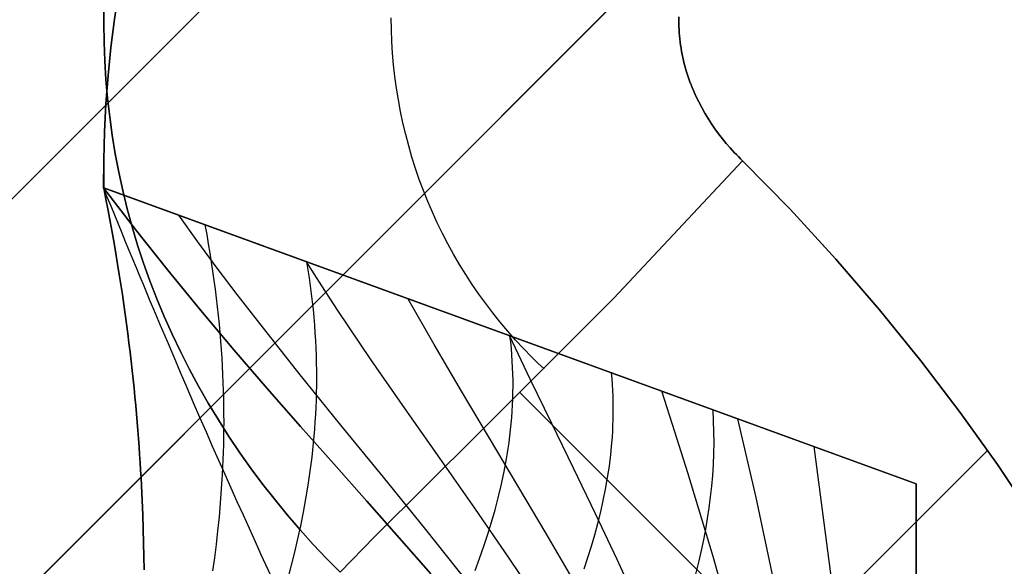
# Model space of a CAD drawing. Header units: millimetres. Extents: x -1030 to 192, y -442 to 180.
# Tile 102 of 256: x -1019.33 to -1016.76, y 154.96 to 156.38. Entities that reach past the tile are written whole.
import ezdxf

# ---------------------------------------------------------------- set-up
doc = ezdxf.new("R2010")
doc.units = ezdxf.units.MM
doc.header["$MEASUREMENT"] = 0
doc.layers.add('OVIDIO 120x60x72h', color=7, linetype='Continuous')

msp = doc.modelspace()

# ---------------------------------------------------------------- linework, layer by layer
at = {"layer": 'OVIDIO 120x60x72h'}
for points in [[(-996.4287263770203, 178.8392580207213), (-1028.95498297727, 146.3130014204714)], [(-1028.424652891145, 145.7826713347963), (-995.8983962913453, 178.3089279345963)], [(-995.8983962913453, 178.3089279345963), (-1028.424652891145, 145.7826713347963)], [(-1001.37847384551, 172.8288503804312), (-1022.944575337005, 151.2627488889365)], [(-1019.083264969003, 156.385807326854), (-1019.09253518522, 156.3121497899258), (-1019.099957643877, 156.2385379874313), (-1019.10554515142, 156.165039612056), (-1019.109313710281, 156.0917211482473), (-1019.111282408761, 156.0186476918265), (-1019.111473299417, 155.9458827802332)], [(-1019.111473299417, 155.9458827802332), (-1019.111282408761, 156.0186476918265), (-1019.109313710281, 156.0917211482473), (-1019.10554515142, 156.165039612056), (-1019.099957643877, 156.2385379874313), (-1019.09253518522, 156.3121497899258), (-1019.083264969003, 156.385807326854)], [(-1019.111034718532, 155.9457025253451), (-1019.110858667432, 156.0184684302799), (-1019.10890482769, 156.0915431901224), (-1019.105151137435, 156.164863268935), (-1019.099578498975, 156.238363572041), (-1019.092170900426, 156.3119776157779), (-1019.082915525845, 156.3856377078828)], [(-1019.111473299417, 155.9458827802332), (-1016.993142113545, 155.1748277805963)], [(-1016.993142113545, 155.1748277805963), (-1019.111473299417, 155.9458827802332)], [(-1016.892795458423, 154.2790969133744), (-1018.025704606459, 155.4120060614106)], [(-1016.80697711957, 155.2615133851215), (-1017.923188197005, 154.1453023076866)], [(-1016.993142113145, 153.6748277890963), (-1016.993142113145, 155.1748277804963)], [(-1016.993142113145, 155.1748277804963), (-1016.993142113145, 153.6748277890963)]]:
    msp.add_lwpolyline(points, dxfattribs=at)
at = {"layer": 'OVIDIO 120x60x72h', "extrusion": (0, -1.521651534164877e-08, 0.9999999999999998)}
for points in [[(-1019.111158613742, 155.9457962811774), (-1019.110978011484, 156.0185603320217), (-1019.109019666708, 156.0916331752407), (-1019.105261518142, 156.1649512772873), (-1019.09968446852, 156.2384495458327), (-1019.092272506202, 156.3120614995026), (-1019.083012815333, 156.385719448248), (-1019.071895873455, 156.4593546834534), (-1019.058915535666, 156.5328976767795), (-1019.044069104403, 156.6062782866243), (-1019.027357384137, 156.6794259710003), (-1019.008784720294, 156.7522700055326), (-1018.988359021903, 156.824739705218), (-1018.966091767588, 156.8967646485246), (-1018.941997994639, 156.9682749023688), (-1018.916096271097, 157.0392012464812), (-1018.888408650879, 157.1094753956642), (-1018.858960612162, 157.1790302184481), (-1018.827780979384, 157.2477999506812), (-1018.794901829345, 157.3157204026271), (-1018.760358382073, 157.3827291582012), (-1018.724188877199, 157.4487657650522), (-1018.686434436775, 157.5137719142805), (-1018.647138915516, 157.5776916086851), (-1018.606348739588, 157.6404713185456), (-1018.564112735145, 157.7020601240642), (-1018.520481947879, 157.7624098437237), (-1018.475509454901, 157.8214751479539), (-1018.42925017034, 157.8792136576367), (-1018.38176064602, 157.9355860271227), (-1018.333098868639, 157.9905560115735), (-1018.283324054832, 158.0440905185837), (-1018.232496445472, 158.0961596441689)], [(-1018.232496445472, 158.0961596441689), (-1018.283324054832, 158.0440905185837), (-1018.333098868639, 157.9905560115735), (-1018.38176064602, 157.9355860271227), (-1018.42925017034, 157.8792136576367), (-1018.475509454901, 157.8214751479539), (-1018.520481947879, 157.7624098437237), (-1018.564112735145, 157.7020601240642), (-1018.606348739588, 157.6404713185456), (-1018.647138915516, 157.5776916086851), (-1018.686434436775, 157.5137719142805), (-1018.724188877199, 157.4487657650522), (-1018.760358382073, 157.3827291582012), (-1018.794901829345, 157.3157204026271), (-1018.827780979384, 157.2477999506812), (-1018.858960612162, 157.1790302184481), (-1018.888408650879, 157.1094753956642), (-1018.916096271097, 157.0392012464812), (-1018.941997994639, 156.9682749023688), (-1018.966091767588, 156.8967646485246), (-1018.988359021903, 156.824739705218), (-1019.008784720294, 156.7522700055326), (-1019.027357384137, 156.6794259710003), (-1019.044069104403, 156.6062782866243), (-1019.058915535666, 156.5328976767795), (-1019.071895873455, 156.4593546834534), (-1019.083012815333, 156.385719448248), (-1019.092272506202, 156.3120614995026), (-1019.09968446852, 156.2384495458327), (-1019.105261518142, 156.1649512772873), (-1019.109019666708, 156.0916331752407), (-1019.110978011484, 156.0185603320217), (-1019.111158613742, 155.9457962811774)]]:
    msp.add_lwpolyline(points, dxfattribs=at)
at = {"layer": 'OVIDIO 120x60x72h', "extrusion": (0.9998841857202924, -0.0002316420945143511, -0.01521714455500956)}
for points in [[(146.6048249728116, 19.90783911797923), (157.5675217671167, 739.9912157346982)], [(157.5675217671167, 739.9912157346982), (146.6048249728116, 19.90783911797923)]]:
    msp.add_lwpolyline(points, dxfattribs=at)
at = {"layer": 'OVIDIO 120x60x72h', "extrusion": (0.9998841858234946, -0.0002316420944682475, -0.01521713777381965)}
for points in [[(156.5071150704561, 740.0073665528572), (145.5444133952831, 19.9239900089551)], [(145.5444133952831, 19.9239900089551), (156.5071150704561, 740.0073665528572)]]:
    msp.add_lwpolyline(points, dxfattribs=at)
at = {"layer": 'OVIDIO 120x60x72h', "extrusion": (-0.0002316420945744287, 0.9998841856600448, -0.015217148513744)}
msp.add_lwpolyline([(1019.07477025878, 757.8812596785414), (1030.037569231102, 37.79098441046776)], dxfattribs=at)
at = {"layer": 'OVIDIO 120x60x72h', "extrusion": (-0.0002316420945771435, 0.9998841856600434, -0.01521714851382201)}
msp.add_lwpolyline([(1017.57482580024, 757.8642503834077), (1028.537727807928, 37.76720725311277)], dxfattribs=at)
at = {"layer": 'OVIDIO 120x60x72h', "extrusion": (0.01837189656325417, 0.007607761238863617, 0.999802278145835)}
msp.add_lwpolyline([(533.6290940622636, 896.7438490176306), (533.6290940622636, 895.2441471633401)], dxfattribs=at)
at = {"layer": 'OVIDIO 120x60x72h', "extrusion": (0.01521917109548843, 0.01521895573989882, 0.9997683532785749)}
msp.add_lwpolyline([(-1029.908257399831, 143.6948113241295), (-1028.847644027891, 144.7551640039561)], dxfattribs=at)
at = {"layer": 'OVIDIO 120x60x72h', "extrusion": (0.7039764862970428, 0.709897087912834, -0.02152280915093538)}
for points in [[(832.3063761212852, 742.3619230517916), (832.3895906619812, 24.61867332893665), (832.3982458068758, 22.17140133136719)], [(832.3982458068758, 22.17140133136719), (832.3895906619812, 24.61867332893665), (832.3063761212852, 742.3619230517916)]]:
    msp.add_lwpolyline(points, dxfattribs=at)
at = {"layer": 'OVIDIO 120x60x72h', "extrusion": (0.88118534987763, 0.2655605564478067, 0.3911393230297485)}
for points in [[(442.963169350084, 1058.803912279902), (396.6428888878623, 998.6856583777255)], [(396.6428888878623, 998.6856583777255), (442.963169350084, 1058.803912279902)]]:
    msp.add_lwpolyline(points, dxfattribs=at)
at = {"layer": 'OVIDIO 120x60x72h', "extrusion": (0, 0.9999999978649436, 6.534609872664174e-05)}
for points in [[(1019.111473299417, 755.5681106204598), (1019.111158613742, 757.0681105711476)], [(1019.111158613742, 757.0681105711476), (1019.111473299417, 755.5681106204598)]]:
    msp.add_lwpolyline(points, dxfattribs=at)
at = {"layer": 'OVIDIO 120x60x72h', "extrusion": (-1.591870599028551e-08, 0, 0.9999999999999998)}
for points in [[(-1016.993130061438, 155.1748277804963), (-1019.111146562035, 155.9457847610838)], [(-1019.111146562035, 155.9457847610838), (-1016.993130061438, 155.1748277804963)]]:
    msp.add_lwpolyline(points, dxfattribs=at)
at = {"layer": 'OVIDIO 120x60x72h', "extrusion": (1, 0, 0)}
for points in [[(155.1748277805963, 755.5783026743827), (153.6748277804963, 755.5783021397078)], [(153.6748277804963, 755.5783021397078), (155.1748277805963, 755.5783026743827)]]:
    msp.add_lwpolyline(points, dxfattribs=at)
at = {"layer": 'OVIDIO 120x60x72h'}
for points in [[(-1018.494513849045, 154.9445424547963, 755.5923689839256), (-1018.530120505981, 154.9801295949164, 755.5922361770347), (-1018.564972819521, 155.0167579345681, 755.5918829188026), (-1018.599034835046, 155.0543769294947, 755.591334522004), (-1018.632270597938, 155.0929360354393, 755.5906162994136), (-1018.664644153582, 155.1323847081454, 755.5897535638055), (-1018.696119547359, 155.1726724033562, 755.5887716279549), (-1018.726660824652, 155.213748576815, 755.587695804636), (-1018.756232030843, 155.2555626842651, 755.5865514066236), (-1018.784797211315, 155.2980641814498, 755.5853637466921), (-1018.812320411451, 155.3412025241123, 755.5841581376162), (-1018.838765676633, 155.3849271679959, 755.5829598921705), (-1018.864097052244, 155.429187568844, 755.5817943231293), (-1018.888278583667, 155.4739331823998, 755.5806867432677), (-1018.911274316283, 155.5191134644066, 755.5796624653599), (-1018.933048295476, 155.5646778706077, 755.5787468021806), (-1018.953564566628, 155.6105758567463, 755.5779650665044), (-1018.972794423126, 155.6567631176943, 755.5773362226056), (-1018.990738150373, 155.7032203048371, 755.5768538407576), (-1019.007403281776, 155.7499343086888, 755.5765051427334), (-1019.022797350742, 155.7968920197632, 755.5762773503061), (-1019.036927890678, 155.8440803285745, 755.5761576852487), (-1019.049802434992, 155.8914861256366, 755.5761333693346), (-1019.061428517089, 155.9390963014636, 755.5761916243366), (-1019.071813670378, 155.9868977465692, 755.5763196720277), (-1019.080965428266, 156.0348773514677, 755.5765047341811), (-1019.088891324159, 156.0830220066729, 755.5767340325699), (-1019.095598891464, 156.1313186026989, 755.5769947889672), (-1019.101095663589, 156.1797540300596, 755.5772742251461), (-1019.105389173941, 156.228315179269, 755.5775595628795), (-1019.108486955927, 156.2769889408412, 755.5778380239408), (-1019.110396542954, 156.3257622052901, 755.5780968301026), (-1019.111125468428, 156.3746218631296, 755.5783232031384), (-1019.110679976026, 156.4235515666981, 755.5785071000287)], [(-1019.110679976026, 156.4235515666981, 755.5785071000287), (-1019.111125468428, 156.3746218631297, 755.5783232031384), (-1019.110396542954, 156.3257622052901, 755.5780968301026), (-1019.108486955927, 156.2769889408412, 755.5778380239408), (-1019.105389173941, 156.228315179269, 755.5775595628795), (-1019.101095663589, 156.1797540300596, 755.5772742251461), (-1019.095598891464, 156.1313186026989, 755.5769947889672), (-1019.088891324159, 156.0830220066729, 755.5767340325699), (-1019.080965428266, 156.0348773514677, 755.5765047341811), (-1019.071813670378, 155.9868977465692, 755.5763196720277), (-1019.061428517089, 155.9390963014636, 755.5761916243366), (-1019.049802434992, 155.8914861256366, 755.5761333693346), (-1019.036927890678, 155.8440803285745, 755.5761576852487), (-1019.022797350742, 155.7968920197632, 755.5762773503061), (-1019.007403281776, 155.7499343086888, 755.5765051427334), (-1018.990738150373, 155.7032203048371, 755.5768538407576), (-1018.972794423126, 155.6567631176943, 755.5773362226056), (-1018.953564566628, 155.6105758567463, 755.5779650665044), (-1018.933048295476, 155.5646778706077, 755.5787468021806), (-1018.911274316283, 155.5191134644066, 755.5796624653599), (-1018.888278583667, 155.4739331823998, 755.5806867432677), (-1018.864097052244, 155.429187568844, 755.5817943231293), (-1018.838765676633, 155.3849271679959, 755.5829598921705), (-1018.812320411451, 155.3412025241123, 755.5841581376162), (-1018.784797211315, 155.2980641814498, 755.5853637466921), (-1018.756232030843, 155.2555626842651, 755.5865514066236), (-1018.726660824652, 155.213748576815, 755.587695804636), (-1018.696119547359, 155.1726724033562, 755.5887716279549), (-1018.664644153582, 155.1323847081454, 755.5897535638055), (-1018.632270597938, 155.0929360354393, 755.5906162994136), (-1018.599034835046, 155.0543769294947, 755.591334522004), (-1018.564972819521, 155.0167579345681, 755.5918829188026), (-1018.530120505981, 154.9801295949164, 755.5922361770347), (-1018.494513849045, 154.9445424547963, 755.5923689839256)], [(-1017.963209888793, 155.4738432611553, 755.5621737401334), (-1017.979423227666, 155.4892161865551, 755.562165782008), (-1017.995356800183, 155.5048791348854, 755.5621630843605), (-1018.0167741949, 155.5268530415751, 755.5621679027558), (-1018.037642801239, 155.5493485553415, 755.5621825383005), (-1018.057952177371, 155.5723504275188, 755.5622069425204), (-1018.077691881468, 155.5958434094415, 755.5622410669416), (-1018.096851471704, 155.619812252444, 755.56228486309), (-1018.11542050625, 155.6442417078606, 755.5623382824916), (-1018.133388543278, 155.6691165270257, 755.5624012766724), (-1018.150745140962, 155.6944214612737, 755.5624737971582), (-1018.167479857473, 155.720141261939, 755.5625557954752), (-1018.183582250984, 155.7462606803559, 755.5626472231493), (-1018.199041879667, 155.7727644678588, 755.5627480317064), (-1018.213848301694, 155.7996373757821, 755.5628581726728), (-1018.227991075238, 155.8268641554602, 755.5629775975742), (-1018.241459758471, 155.8544295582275, 755.5631062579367), (-1018.254243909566, 155.8823183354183, 755.5632441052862), (-1018.266333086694, 155.9105152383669, 755.5633910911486), (-1018.277717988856, 155.9390045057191, 755.5635471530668), (-1018.288393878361, 155.9677683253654, 755.5637121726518), (-1018.298357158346, 155.9967883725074, 755.563886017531), (-1018.307604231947, 156.0260463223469, 755.564068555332), (-1018.316131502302, 156.0555238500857, 755.5642596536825), (-1018.323935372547, 156.0852026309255, 755.56445918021), (-1018.331012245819, 156.115064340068, 755.564667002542), (-1018.337358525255, 156.1450906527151, 755.5648829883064), (-1018.342970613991, 156.1752632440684, 755.5651070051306), (-1018.347844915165, 156.2055637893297, 755.5653389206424), (-1018.351977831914, 156.2359739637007, 755.5655786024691), (-1018.355365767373, 156.2664754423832, 755.5658259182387), (-1018.358005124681, 156.2970499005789, 755.5660807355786), (-1018.359892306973, 156.3276790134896, 755.5663429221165), (-1018.361023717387, 156.3583444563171, 755.5666123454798), (-1018.36139575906, 156.389027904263, 755.5668888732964)], [(-1017.612103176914, 156.3917609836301, 755.5530467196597), (-1017.612126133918, 156.3834534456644, 755.5524668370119), (-1017.61200517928, 156.3751629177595, 755.5519107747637), (-1017.611740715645, 156.3668906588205, 755.5513814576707), (-1017.611333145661, 156.3586379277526, 755.5508818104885), (-1017.610782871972, 156.3504059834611, 755.5504147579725), (-1017.610090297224, 156.342196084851, 755.5499832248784), (-1017.609255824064, 156.3340094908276, 755.5495901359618), (-1017.608279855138, 156.3258474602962, 755.5492384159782), (-1017.60716279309, 156.3177112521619, 755.548930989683), (-1017.605905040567, 156.3096021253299, 755.5486707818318), (-1017.604507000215, 156.3015213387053, 755.5484607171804), (-1017.60296907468, 156.2934701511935, 755.5483037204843), (-1017.601291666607, 156.2854498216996, 755.548202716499), (-1017.599475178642, 156.2774616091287, 755.5481606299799), (-1017.597520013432, 156.2695067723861, 755.5481803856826), (-1017.595426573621, 156.2615865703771, 755.5482649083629), (-1017.593195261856, 156.2537022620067, 755.5484171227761), (-1017.590826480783, 156.2458551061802, 755.5486399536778), (-1017.588320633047, 156.2380463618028, 755.5489363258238), (-1017.585678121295, 156.2302772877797, 755.5493091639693), (-1017.582899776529, 156.222549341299, 755.5497599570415), (-1017.579988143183, 156.2148647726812, 755.5502844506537), (-1017.576946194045, 156.2072260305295, 755.5508769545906), (-1017.573776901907, 156.1996355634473, 755.5515317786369), (-1017.567068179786, 156.1846092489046, 755.553005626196), (-1017.559885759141, 156.1698054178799, 755.5546604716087), (-1017.552253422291, 156.1552436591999, 755.5564507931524), (-1017.544194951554, 156.1409435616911, 755.5583310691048), (-1017.535734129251, 156.1269247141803, 755.5602557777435), (-1017.526894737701, 156.1132067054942, 755.5621793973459), (-1017.517700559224, 156.0998091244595, 755.5640564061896), (-1017.508175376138, 156.0867515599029, 755.5658412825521), (-1017.498342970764, 156.074053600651, 755.567488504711), (-1017.488227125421, 156.0617348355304, 755.568952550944), (-1017.477851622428, 156.049814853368, 755.5701878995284), (-1017.467240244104, 156.0383132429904, 755.5711490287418), (-1017.461853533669, 156.0327254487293, 755.5715125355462), (-1017.45641677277, 156.0272495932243, 755.5717904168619), (-1017.450932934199, 156.0218881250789, 755.5719769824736), (-1017.445404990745, 156.0166434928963, 755.5720665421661)], [(-1017.445404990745, 156.0166434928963, 755.5720665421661), (-1017.450932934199, 156.0218881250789, 755.5719769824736), (-1017.45641677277, 156.0272495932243, 755.5717904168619), (-1017.461853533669, 156.0327254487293, 755.5715125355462), (-1017.467240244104, 156.0383132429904, 755.5711490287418), (-1017.477851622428, 156.049814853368, 755.5701878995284), (-1017.488227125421, 156.0617348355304, 755.568952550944), (-1017.498342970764, 156.074053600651, 755.567488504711), (-1017.508175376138, 156.0867515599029, 755.5658412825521), (-1017.517700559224, 156.0998091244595, 755.5640564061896), (-1017.526894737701, 156.1132067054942, 755.5621793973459), (-1017.535734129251, 156.1269247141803, 755.5602557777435), (-1017.544194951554, 156.1409435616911, 755.5583310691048), (-1017.552253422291, 156.1552436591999, 755.5564507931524), (-1017.559885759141, 156.1698054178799, 755.5546604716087), (-1017.567068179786, 156.1846092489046, 755.553005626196), (-1017.573776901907, 156.1996355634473, 755.5515317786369), (-1017.576946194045, 156.2072260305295, 755.5508769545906), (-1017.579988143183, 156.2148647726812, 755.5502844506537), (-1017.582899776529, 156.222549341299, 755.5497599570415), (-1017.585678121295, 156.2302772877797, 755.5493091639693), (-1017.588320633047, 156.2380463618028, 755.5489363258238), (-1017.590826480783, 156.2458551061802, 755.5486399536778), (-1017.593195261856, 156.2537022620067, 755.5484171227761), (-1017.595426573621, 156.2615865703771, 755.5482649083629), (-1017.597520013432, 156.2695067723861, 755.5481803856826), (-1017.599475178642, 156.2774616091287, 755.5481606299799), (-1017.601291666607, 156.2854498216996, 755.548202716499), (-1017.60296907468, 156.2934701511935, 755.5483037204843), (-1017.604507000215, 156.3015213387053, 755.5484607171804), (-1017.605905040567, 156.3096021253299, 755.5486707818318), (-1017.60716279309, 156.3177112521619, 755.548930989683), (-1017.608279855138, 156.3258474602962, 755.5492384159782), (-1017.609255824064, 156.3340094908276, 755.5495901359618), (-1017.610090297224, 156.342196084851, 755.5499832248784), (-1017.610782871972, 156.3504059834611, 755.5504147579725), (-1017.611333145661, 156.3586379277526, 755.5508818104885), (-1017.611740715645, 156.3668906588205, 755.5513814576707), (-1017.61200517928, 156.3751629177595, 755.5519107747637), (-1017.612126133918, 156.3834534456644, 755.5524668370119), (-1017.612103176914, 156.3917609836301, 755.5530467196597)], [(-1017.445404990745, 156.0166434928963, 755.5720665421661), (-1017.781445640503, 155.6583018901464, 755.5783026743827), (-1018.134977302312, 155.3047702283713, 755.5783026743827), (-1018.40557253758, 155.0366822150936, 755.5906401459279), (-1018.494513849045, 154.9445424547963, 755.5923689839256)], [(-1018.494513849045, 154.9445424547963, 755.5923689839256), (-1018.40557253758, 155.0366822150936, 755.5906401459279), (-1018.134977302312, 155.3047702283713, 755.5783026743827), (-1017.781445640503, 155.6583018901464, 755.5783026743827), (-1017.445404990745, 156.0166434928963, 755.5720665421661)], [(-1016.305014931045, 154.3793598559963, 755.5783461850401), (-1016.372085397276, 154.5240232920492, 755.57828255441), (-1016.444136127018, 154.6672300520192, 755.5781728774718), (-1016.521096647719, 154.8089163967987, 755.5781389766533), (-1016.602896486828, 154.9490185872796, 755.5783026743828), (-1016.689521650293, 155.0875132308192, 755.5787066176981), (-1016.781184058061, 155.2245383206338, 755.5790767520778), (-1016.878152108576, 155.3602721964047, 755.5790598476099), (-1016.980694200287, 155.494893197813, 755.5783026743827), (-1017.088976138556, 155.6284363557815, 755.5766279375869), (-1017.202753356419, 155.7603634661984, 755.5745620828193), (-1017.321678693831, 155.8899930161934, 755.5728074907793), (-1017.445404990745, 156.0166434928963, 755.5720665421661)], [(-1017.445404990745, 156.0166434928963, 755.5720665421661), (-1017.321678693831, 155.8899930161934, 755.5728074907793), (-1017.202753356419, 155.7603634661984, 755.5745620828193), (-1017.088976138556, 155.6284363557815, 755.5766279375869), (-1016.980694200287, 155.494893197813, 755.5783026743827), (-1016.878152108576, 155.3602721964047, 755.5790598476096), (-1016.781184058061, 155.2245383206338, 755.5790767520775), (-1016.689521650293, 155.0875132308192, 755.5787066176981), (-1016.602896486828, 154.9490185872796, 755.5783026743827), (-1016.521096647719, 154.8089163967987, 755.5781389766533), (-1016.444136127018, 154.6672300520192, 755.5781728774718), (-1016.372085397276, 154.5240232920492, 755.57828255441), (-1016.305014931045, 154.3793598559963, 755.5783461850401)], [(-1018.669391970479, 154.9228976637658, 755.8216388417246), (-1018.700306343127, 154.9896970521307, 755.8881395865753), (-1018.715857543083, 155.0235870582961, 755.9201702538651), (-1018.731483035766, 155.0578331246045, 755.9513295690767), (-1018.747191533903, 155.0924571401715, 755.9815738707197), (-1018.762991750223, 155.1274809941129, 756.010859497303), (-1018.778892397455, 155.1629265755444, 756.0391427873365), (-1018.794902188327, 155.1988157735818, 756.066380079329), (-1018.811029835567, 155.2351704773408, 756.0925277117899), (-1018.827284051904, 155.2720125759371, 756.1175420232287), (-1018.843673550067, 155.3093639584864, 756.1413793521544), (-1018.860207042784, 155.3472465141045, 756.1639960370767), (-1018.876893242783, 155.3856821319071, 756.1853484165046), (-1018.893740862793, 155.42469270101, 756.2053928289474), (-1018.910758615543, 155.4643001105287, 756.2240856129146), (-1018.92795521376, 155.5045262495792, 756.2413831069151), (-1018.945339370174, 155.5453930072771, 756.2572416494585), (-1018.962919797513, 155.5869222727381, 756.2716175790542), (-1018.971786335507, 155.6079421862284, 756.2782359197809), (-1018.980705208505, 155.6291359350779, 756.2844672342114), (-1018.989677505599, 155.6505062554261, 756.2903060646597), (-1018.998704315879, 155.6720558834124, 756.2957469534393), (-1019.007786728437, 155.6937875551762, 756.300784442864), (-1019.016925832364, 155.7157040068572, 756.3054130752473), (-1019.02612271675, 155.7378079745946, 756.309627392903), (-1019.035378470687, 155.760102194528, 756.3134219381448), (-1019.044694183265, 155.7825894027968, 756.3167912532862), (-1019.054070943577, 155.8052723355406, 756.3197298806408), (-1019.063509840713, 155.8281537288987, 756.3222323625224), (-1019.073011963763, 155.8512363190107, 756.3242932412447), (-1019.08257840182, 155.874522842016, 756.3259070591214), (-1019.092210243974, 155.8980160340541, 756.3270683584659), (-1019.101908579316, 155.9217186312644, 756.3277716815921), (-1019.111674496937, 155.9456333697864, 756.3280115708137)], [(-1018.258502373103, 154.9395710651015, 755.4121218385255), (-1018.341248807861, 155.0340879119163, 755.4415498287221), (-1018.42560556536, 155.1296064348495, 755.4685369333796), (-1018.511258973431, 155.2262258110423, 755.4929481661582), (-1018.597800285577, 155.3240877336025, 755.5146275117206), (-1018.684796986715, 155.4233445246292, 755.5334136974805), (-1018.771816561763, 155.5241485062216, 755.5491454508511), (-1018.858426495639, 155.6266520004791, 755.5616614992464), (-1018.944194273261, 155.7310073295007, 755.5708005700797), (-1019.028687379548, 155.8373668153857, 755.5764013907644), (-1019.111473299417, 155.9458827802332, 755.5783026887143)], [(-1019.111473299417, 155.9458827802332, 755.5783026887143), (-1019.028687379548, 155.8373668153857, 755.5764013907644), (-1018.944194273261, 155.7310073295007, 755.5708005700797), (-1018.858426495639, 155.6266520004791, 755.5616614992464), (-1018.771816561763, 155.5241485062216, 755.5491454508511), (-1018.684796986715, 155.4233445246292, 755.5334136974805), (-1018.597800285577, 155.3240877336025, 755.5146275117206), (-1018.511258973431, 155.2262258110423, 755.4929481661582), (-1018.42560556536, 155.1296064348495, 755.4685369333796), (-1018.341248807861, 155.0340879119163, 755.4415498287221), (-1018.258502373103, 154.9395710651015, 755.4121218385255)], [(-1019.111158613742, 155.9457847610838, 757.0783026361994), (-1019.105376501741, 155.9162974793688, 757.0778897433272), (-1019.099813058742, 155.8871967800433, 757.0766581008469), (-1019.09446392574, 155.8584778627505, 757.0746182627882), (-1019.089324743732, 155.8301359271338, 757.0717807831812), (-1019.084391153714, 155.8021661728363, 757.068156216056), (-1019.079658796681, 155.7745637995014, 757.0637551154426), (-1019.075123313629, 155.7473240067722, 757.058588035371), (-1019.070780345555, 155.7204419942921, 757.0526655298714), (-1019.066625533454, 155.6939129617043, 757.0459981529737), (-1019.062654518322, 155.667732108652, 757.0385964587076), (-1019.058862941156, 155.6418946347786, 757.0304710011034), (-1019.055246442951, 155.6163957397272, 757.0216323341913), (-1019.051800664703, 155.5912306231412, 757.0120910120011), (-1019.048521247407, 155.5663944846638, 757.0018575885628), (-1019.045403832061, 155.5418825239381, 756.9909426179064), (-1019.04244405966, 155.5176899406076, 756.979356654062), (-1019.039637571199, 155.4938119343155, 756.9671102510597), (-1019.036980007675, 155.470243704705, 756.9542139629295), (-1019.034467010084, 155.4469804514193, 756.9406783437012), (-1019.032094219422, 155.4240173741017, 756.926513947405), (-1019.029857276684, 155.4013496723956, 756.911731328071), (-1019.027751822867, 155.3789725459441, 756.8963410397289), (-1019.025773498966, 155.3568811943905, 756.8803536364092), (-1019.023917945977, 155.335070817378, 756.8637796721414), (-1019.022180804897, 155.31353661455, 756.8466297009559), (-1019.020557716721, 155.2922737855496, 756.8289142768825), (-1019.019044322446, 155.2712775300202, 756.8106439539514), (-1019.017636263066, 155.2505430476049, 756.7918292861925), (-1019.016329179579, 155.2300655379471, 756.772480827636), (-1019.01511871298, 155.20984020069, 756.7526091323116), (-1019.014000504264, 155.1898622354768, 756.7322247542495), (-1019.012970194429, 155.1701268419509, 756.7113382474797), (-1019.011155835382, 155.1313645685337, 756.6681010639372), (-1019.009640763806, 155.0935149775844, 756.6229820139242), (-1019.008390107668, 155.0565396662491, 756.5760655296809), (-1019.007368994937, 155.0204002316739, 756.5274360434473), (-1019.006542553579, 154.9850582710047, 756.4771779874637), (-1019.005875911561, 154.9504753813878, 756.4253757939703)], [(-1019.005875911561, 154.9504753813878, 756.4253757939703), (-1019.006542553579, 154.9850582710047, 756.4771779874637), (-1019.007368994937, 155.0204002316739, 756.5274360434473), (-1019.008390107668, 155.0565396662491, 756.5760655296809), (-1019.009640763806, 155.0935149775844, 756.6229820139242), (-1019.011155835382, 155.1313645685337, 756.6681010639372), (-1019.012970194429, 155.1701268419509, 756.7113382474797), (-1019.014000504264, 155.1898622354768, 756.7322247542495), (-1019.01511871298, 155.20984020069, 756.7526091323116), (-1019.016329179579, 155.2300655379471, 756.772480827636), (-1019.017636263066, 155.2505430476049, 756.7918292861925), (-1019.019044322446, 155.2712775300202, 756.8106439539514), (-1019.020557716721, 155.2922737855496, 756.8289142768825), (-1019.022180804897, 155.31353661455, 756.8466297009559), (-1019.023917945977, 155.335070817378, 756.8637796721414), (-1019.025773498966, 155.3568811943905, 756.8803536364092), (-1019.027751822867, 155.3789725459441, 756.8963410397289), (-1019.029857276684, 155.4013496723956, 756.911731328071), (-1019.032094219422, 155.4240173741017, 756.926513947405), (-1019.034467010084, 155.4469804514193, 756.9406783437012), (-1019.036980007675, 155.470243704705, 756.9542139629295), (-1019.039637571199, 155.4938119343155, 756.9671102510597), (-1019.04244405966, 155.5176899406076, 756.979356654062), (-1019.045403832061, 155.5418825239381, 756.9909426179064), (-1019.048521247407, 155.5663944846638, 757.0018575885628), (-1019.051800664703, 155.5912306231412, 757.0120910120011), (-1019.055246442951, 155.6163957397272, 757.0216323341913), (-1019.058862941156, 155.6418946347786, 757.0304710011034), (-1019.062654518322, 155.667732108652, 757.0385964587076), (-1019.066625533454, 155.6939129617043, 757.0459981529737), (-1019.070780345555, 155.7204419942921, 757.0526655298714), (-1019.075123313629, 155.7473240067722, 757.058588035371), (-1019.079658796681, 155.7745637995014, 757.0637551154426), (-1019.084391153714, 155.8021661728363, 757.068156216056), (-1019.089324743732, 155.8301359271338, 757.0717807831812), (-1019.09446392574, 155.8584778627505, 757.0746182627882), (-1019.099813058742, 155.8871967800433, 757.0766581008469), (-1019.105376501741, 155.9162974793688, 757.0778897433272), (-1019.111158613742, 155.9457847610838, 757.0783026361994)], [(-1018.1633452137, 154.9203042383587, 755.4484811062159), (-1018.271840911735, 155.0558829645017, 755.4828547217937), (-1018.382017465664, 155.1914861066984, 755.5119721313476), (-1018.492658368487, 155.3272479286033, 755.5358215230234), (-1018.602547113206, 155.4633026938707, 755.5543910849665), (-1018.71046719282, 155.5997846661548, 755.5676690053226), (-1018.763308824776, 155.6682278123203, 755.572319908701), (-1018.815202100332, 155.7368281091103, 755.5756434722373), (-1018.865994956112, 155.8056023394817, 755.5776382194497), (-1018.915535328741, 155.8745672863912, 755.5783026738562)], [(-1018.826600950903, 154.94757247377, 756.5299573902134), (-1018.82187086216, 154.9819423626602, 756.5734969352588), (-1018.817464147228, 155.0168048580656, 756.6157332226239), (-1018.813412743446, 155.052180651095, 756.656595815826), (-1018.809748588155, 155.088090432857, 756.6960142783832), (-1018.806503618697, 155.1245548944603, 756.7339181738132), (-1018.803709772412, 155.1615947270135, 756.7702370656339), (-1018.801398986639, 155.1992306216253, 756.8049005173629), (-1018.800434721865, 155.2182785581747, 756.8215894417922), (-1018.799603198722, 155.2374832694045, 756.8378380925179), (-1018.798908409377, 155.2568473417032, 756.8536376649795), (-1018.798354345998, 155.2763733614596, 756.8689793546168), (-1018.797945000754, 155.2960639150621, 756.8838543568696), (-1018.79768436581, 155.3159215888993, 756.8982538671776), (-1018.797576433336, 155.3359489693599, 756.9121690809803), (-1018.797625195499, 155.3561486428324, 756.9255911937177), (-1018.797834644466, 155.3765231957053, 756.9385114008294), (-1018.798208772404, 155.3970752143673, 756.9509208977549), (-1018.798751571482, 155.417807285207, 756.9628108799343), (-1018.799467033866, 155.4387219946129, 756.9741725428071), (-1018.800359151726, 155.4598219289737, 756.984997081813), (-1018.801431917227, 155.4811096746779, 756.9952756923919), (-1018.802689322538, 155.5025878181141, 757.0049995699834), (-1018.804135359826, 155.5242589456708, 757.0141599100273), (-1018.805774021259, 155.5461256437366, 757.0227479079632), (-1018.807609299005, 155.5681904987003, 757.0307547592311), (-1018.80964518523, 155.5904560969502, 757.0381716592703), (-1018.811885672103, 155.6129250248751, 757.0449898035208), (-1018.814334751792, 155.6355998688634, 757.0512003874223), (-1018.816996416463, 155.6584832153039, 757.0567946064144), (-1018.819874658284, 155.681577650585, 757.0617636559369), (-1018.822973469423, 155.7048857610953, 757.0660987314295), (-1018.826296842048, 155.7284101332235, 757.0697910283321), (-1018.829848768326, 155.752153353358, 757.0728317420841), (-1018.833633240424, 155.7761180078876, 757.0752120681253), (-1018.837654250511, 155.8003066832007, 757.0769232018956), (-1018.841915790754, 155.824721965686, 757.0779563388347), (-1018.84642185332, 155.8493664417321, 757.0783026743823)], [(-1018.630603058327, 154.9289571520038, 756.6288294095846), (-1018.621626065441, 154.962620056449, 756.6643747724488), (-1018.613085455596, 154.9965866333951, 756.6988785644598), (-1018.605012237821, 155.0308655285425, 756.732281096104), (-1018.597437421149, 155.0654653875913, 756.7645226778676), (-1018.590392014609, 155.1003948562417, 756.7955436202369), (-1018.583907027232, 155.1356625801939, 756.8252842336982), (-1018.578013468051, 155.171277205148, 756.8536848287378), (-1018.572742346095, 155.2072473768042, 756.8806857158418), (-1018.568124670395, 155.2435817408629, 756.9062272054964), (-1018.566070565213, 155.2618881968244, 756.9184320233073), (-1018.564191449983, 155.280288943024, 756.9302496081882), (-1018.562491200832, 155.2987850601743, 756.9416724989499), (-1018.560973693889, 155.3173776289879, 756.9526932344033), (-1018.559642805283, 155.3360677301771, 756.963304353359), (-1018.558502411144, 155.3548564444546, 756.973498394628), (-1018.5575563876, 155.3737448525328, 756.9832678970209), (-1018.55680861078, 155.3927340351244, 756.9926053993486), (-1018.556262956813, 155.4118250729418, 757.0015034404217), (-1018.555923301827, 155.4310190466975, 757.0099545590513), (-1018.555793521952, 155.4503170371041, 757.0179512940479), (-1018.555877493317, 155.469720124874, 757.0254861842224), (-1018.556179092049, 155.4892293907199, 757.0325517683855), (-1018.556702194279, 155.5088459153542, 757.0391405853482), (-1018.557450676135, 155.5285707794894, 757.0452451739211), (-1018.558428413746, 155.5484050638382, 757.0508580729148), (-1018.55963928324, 155.568349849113, 757.0559718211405), (-1018.561087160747, 155.5884062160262, 757.0605789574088), (-1018.562775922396, 155.6085752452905, 757.0646720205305), (-1018.564709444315, 155.6288580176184, 757.0682435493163), (-1018.566891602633, 155.6492556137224, 757.071286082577), (-1018.569326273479, 155.669769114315, 757.0737921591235), (-1018.572017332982, 155.6903996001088, 757.0757543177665), (-1018.574968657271, 155.7111481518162, 757.0771650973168), (-1018.578184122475, 155.7320158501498, 757.0780170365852), (-1018.581667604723, 155.7530037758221, 757.0783026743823)], [(-1017.966545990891, 154.8500508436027, 755.4761178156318), (-1018.054122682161, 154.9807685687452, 755.5028972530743), (-1018.144003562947, 155.1111209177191, 755.5257084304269), (-1018.234902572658, 155.2409966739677, 755.54449598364), (-1018.325533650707, 155.3702846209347, 755.5592045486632), (-1018.414610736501, 155.4988735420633, 755.5697787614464), (-1018.500847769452, 155.626652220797, 755.5761632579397), (-1018.542499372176, 155.6902029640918, 755.5777670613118), (-1018.582958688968, 155.7535094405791, 755.5783026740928)], [(-1017.884671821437, 154.9195744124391, 755.5114911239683), (-1017.957315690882, 155.0450073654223, 755.5309881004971), (-1018.031305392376, 155.1697315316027, 755.5474343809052), (-1018.105514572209, 155.293526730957, 755.5606094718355), (-1018.178816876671, 155.416172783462, 755.5702928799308), (-1018.25008595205, 155.5374495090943, 755.576264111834), (-1018.318195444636, 155.6571367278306, 755.5783026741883)], [(-1018.142786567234, 154.9489897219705, 756.8894157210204), (-1018.131178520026, 154.9802569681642, 756.9068604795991), (-1018.120151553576, 155.0116322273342, 756.9236724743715), (-1018.109737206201, 155.0431142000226, 756.9398162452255), (-1018.099967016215, 155.0747015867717, 756.9552563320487), (-1018.090872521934, 155.1063930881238, 756.969957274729), (-1018.082485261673, 155.1381874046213, 756.9838836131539), (-1018.074836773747, 155.1700832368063, 756.9969998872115), (-1018.067958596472, 155.2020792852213, 757.0092706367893), (-1018.061882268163, 155.2341742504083, 757.0206604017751), (-1018.059154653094, 155.2502584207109, 757.0260138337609), (-1018.056639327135, 155.2663668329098, 757.0311337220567), (-1018.054340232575, 155.2824993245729, 757.0360156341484), (-1018.052261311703, 155.298655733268, 757.0406551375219), (-1018.05040650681, 155.3148358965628, 757.0450477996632), (-1018.048779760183, 155.3310396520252, 757.0491891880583), (-1018.047385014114, 155.3472668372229, 757.0530748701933), (-1018.046226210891, 155.3635172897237, 757.0567004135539), (-1018.045307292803, 155.3797908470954, 757.0600613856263), (-1018.04463220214, 155.3960873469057, 757.0631533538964), (-1018.044204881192, 155.4124066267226, 757.06597188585), (-1018.044029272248, 155.4287485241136, 757.0685125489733), (-1018.044109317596, 155.4451128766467, 757.0707709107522), (-1018.044448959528, 155.4614995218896, 757.0727425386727), (-1018.045052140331, 155.4779082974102, 757.0744230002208), (-1018.045922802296, 155.4943390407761, 757.0758078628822), (-1018.047064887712, 155.5107915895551, 757.0768926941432), (-1018.048482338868, 155.5272657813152, 757.0776730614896), (-1018.050179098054, 155.5437614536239, 757.0781445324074), (-1018.052159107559, 155.5602784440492, 757.0783026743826)], [(-1017.717894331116, 154.8576038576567, 755.5221048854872), (-1017.772707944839, 154.9775540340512, 755.5378887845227), (-1017.829044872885, 155.0967528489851, 755.5515499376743), (-1017.886095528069, 155.2149368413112, 755.5627551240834), (-1017.943050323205, 155.331842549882, 755.5711711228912), (-1017.999099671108, 155.4472065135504, 755.5764647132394), (-1018.053433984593, 155.5607652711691, 755.5783026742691)], [(-1017.858880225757, 154.9531743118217, 756.9852706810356), (-1017.84903933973, 154.9826154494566, 756.9949632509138), (-1017.839762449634, 155.0121361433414, 757.0042373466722), (-1017.831077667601, 155.0417355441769, 757.0130711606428), (-1017.823013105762, 155.071412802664, 757.0214428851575), (-1017.815596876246, 155.1011670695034, 757.0293307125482), (-1017.808857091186, 155.1309974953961, 757.0367128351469), (-1017.802821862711, 155.1609032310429, 757.0435674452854), (-1017.797519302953, 155.1908834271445, 757.0498727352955), (-1017.792977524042, 155.220937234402, 757.0556068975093), (-1017.789224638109, 155.251063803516, 757.0607481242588), (-1017.786288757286, 155.2812622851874, 757.0652746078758), (-1017.78513597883, 155.2963882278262, 757.0673005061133), (-1017.784197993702, 155.3115318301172, 757.0691645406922), (-1017.783478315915, 155.3266929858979, 757.0708639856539), (-1017.782980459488, 155.341871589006, 757.0723961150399), (-1017.782707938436, 155.3570675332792, 757.0737582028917), (-1017.782664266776, 155.3722807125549, 757.0749475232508), (-1017.782852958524, 155.3875110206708, 757.0759613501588), (-1017.783277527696, 155.4027583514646, 757.0767969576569), (-1017.783941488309, 155.4180225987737, 757.0774516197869), (-1017.784848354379, 155.4333036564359, 757.0779226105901), (-1017.786001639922, 155.4486014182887, 757.0782072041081), (-1017.787404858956, 155.4639157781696, 757.0783026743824)], [(-1017.302913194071, 153.674782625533, 755.4716368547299), (-1017.302144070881, 153.7265074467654, 755.4729469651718), (-1017.302512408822, 153.778692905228, 755.4747155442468), (-1017.303980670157, 153.8313103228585, 755.4769097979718), (-1017.306511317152, 153.884331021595, 755.4794969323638), (-1017.31006681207, 153.9377263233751, 755.4824441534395), (-1017.314609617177, 153.9914675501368, 755.4857186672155), (-1017.326507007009, 154.0998730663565, 755.4931183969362), (-1017.341903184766, 154.2093181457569, 755.5014337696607), (-1017.360497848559, 154.319573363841, 755.5104024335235), (-1017.381990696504, 154.4304092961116, 755.5197620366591), (-1017.406081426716, 154.5415965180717, 755.529250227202), (-1017.432469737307, 154.6529056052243, 755.5386046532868), (-1017.460855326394, 154.7641071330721, 755.5475629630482), (-1017.522417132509, 154.9852698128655, 755.5632418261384), (-1017.588364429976, 155.2032491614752, 755.574188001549), (-1017.622231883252, 155.3104715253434, 755.5772304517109), (-1017.656294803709, 155.4162097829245, 755.5783026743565)], [(-1017.572360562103, 154.9184761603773, 757.0400265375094), (-1017.55858956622, 154.9734406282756, 757.048341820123), (-1017.552378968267, 155.0010419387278, 757.0521863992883), (-1017.546645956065, 155.0287239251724, 757.0558088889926), (-1017.541411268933, 155.0564875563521, 757.0591992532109), (-1017.536695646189, 155.0843338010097, 757.062347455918), (-1017.532519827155, 155.1122636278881, 757.0652434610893), (-1017.528904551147, 155.1402780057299, 757.0678772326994), (-1017.525870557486, 155.168377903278, 757.0702387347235), (-1017.52343858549, 155.1965642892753, 757.0723179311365), (-1017.521629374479, 155.2248381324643, 757.0741047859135), (-1017.520463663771, 155.253200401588, 757.0755892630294), (-1017.519962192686, 155.2816520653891, 757.0767613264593), (-1017.520145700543, 155.3101940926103, 757.0776109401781), (-1017.52103492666, 155.3388274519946, 757.0781280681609), (-1017.522650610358, 155.3675531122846, 757.0783026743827)], [(-1017.218887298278, 153.6747995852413, 755.525095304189), (-1017.220397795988, 153.7750535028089, 755.5255349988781), (-1017.224274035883, 153.8766797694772, 755.5271065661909), (-1017.230392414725, 153.9795005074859, 755.5296499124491), (-1017.23862932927, 154.0833378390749, 755.533004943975), (-1017.248861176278, 154.1880138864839, 755.5370115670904), (-1017.260964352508, 154.2933507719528, 755.5415096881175), (-1017.290290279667, 154.5052955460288, 755.5513400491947), (-1017.325618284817, 154.7177491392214, 755.5612152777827), (-1017.365959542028, 154.9292885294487, 755.569854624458), (-1017.410325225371, 155.138490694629, 755.5759773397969), (-1017.457726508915, 155.3439326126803, 755.5783026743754)], [(-1017.125857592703, 153.6748134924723, 755.5607132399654), (-1017.130259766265, 153.8699593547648, 755.5609775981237), (-1017.138649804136, 154.0681308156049, 755.5627394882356), (-1017.16642375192, 154.4700475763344, 755.5688661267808), (-1017.207239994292, 154.8735578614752, 755.5753136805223), (-1017.259159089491, 155.2716557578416, 755.5783026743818)]]:
    msp.add_polyline3d(points, dxfattribs=at)

doc.saveas('drawing.dxf')
